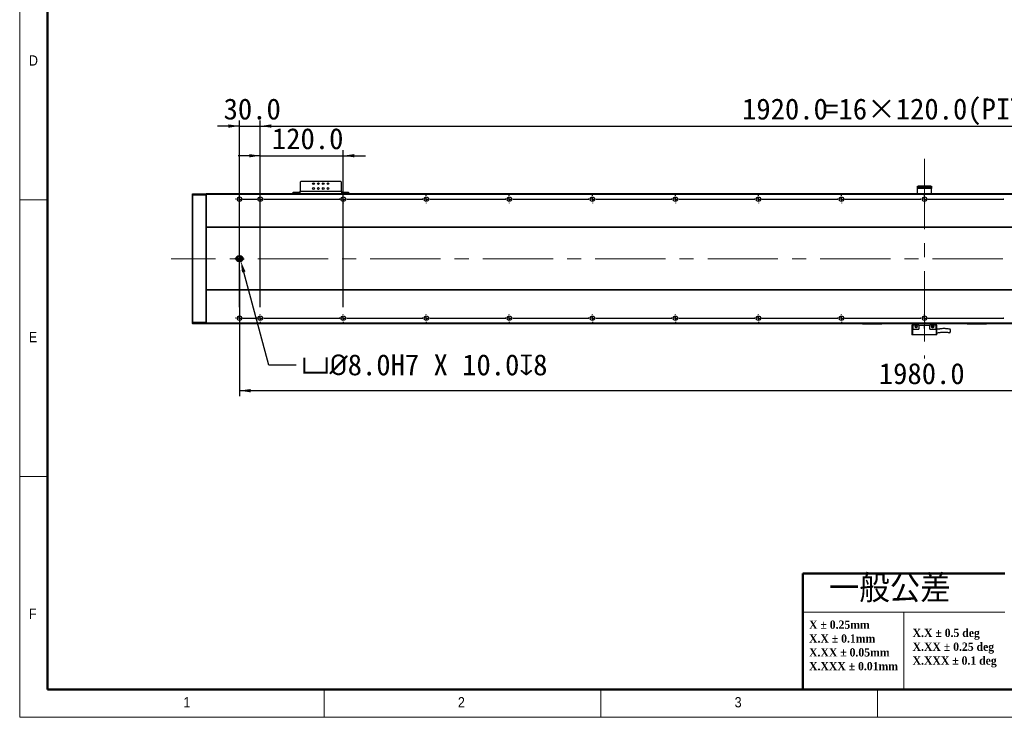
# Model space of a CAD drawing. Header units: millimetres. Extents: x 40 to 3320, y 40 to 2336.
# Tile 1 of 6: x 40 to 1463, y 40 to 1049. Entities that reach past the tile are written whole.
import ezdxf

# ---------------------------------------------------------------- set-up
doc = ezdxf.new("R2010")
doc.units = ezdxf.units.MM
doc.header["$LTSCALE"] = 8
doc.header["$PDSIZE"] = -1
doc.linetypes.add('CENTERX2', pattern=[20.32, 12.7, -2.54, 2.54, -2.54])
doc.layers.add('DIMNS', color=7, linetype='Continuous')
doc.styles.add('SLDTEXTSTYLE0', font='Gothic.ttf', dxfattribs={"width": 0.913})
doc.styles.add('SLDTEXTSTYLE1', font='timesbd.ttf', dxfattribs={"width": 0.933})
doc.styles.add('SLDTEXTSTYLE3', font='txt', dxfattribs={"bigfont": 'bigfont'})
doc.styles.add('SLDTEXTSTYLE7', font='txt')
doc.dimstyles.new('SLDDIMSTYLE0', dxfattribs={"dimtxt": 30.4, "dimasz": 16, "dimexe": 0, "dimexo": 0.0625, "dimgap": 7.6, "dimtad": 2, "dimdec": 1, "dimrnd": 1e-09, "dimzin": 4, "dimdsep": 46, "dimtxsty": 'SLDTEXTSTYLE7', "dimsah": 1, "dimcen": 0.09, "dimadec": 0, "dimazin": 1, "dimtfac": 1, "dimtdec": 1, "dimtmove": 0, "dimatfit": 0, "dimfxl": 0, "dimfrac": 2, "dimtolj": 1, "dimtzin": 12, "dimarcsym": 0})
doc.dimstyles.new('SLDDIMSTYLE1', dxfattribs={"dimtxt": 30.4, "dimasz": 16, "dimexe": 0, "dimexo": 0.0625, "dimgap": 7.6, "dimtad": 2, "dimdec": 1, "dimrnd": 1e-09, "dimzin": 4, "dimdsep": 46, "dimtxsty": 'SLDTEXTSTYLE7', "dimsah": 1, "dimcen": 0.09, "dimadec": 0, "dimazin": 1, "dimtfac": 1, "dimtdec": 1, "dimtofl": 0, "dimtmove": 0, "dimatfit": 3, "dimfxl": 0, "dimfrac": 2, "dimtolj": 1, "dimtzin": 12, "dimarcsym": 0})
doc.dimstyles.new('SLDDIMSTYLE6', dxfattribs={"dimtxt": 30.4, "dimasz": 16, "dimexe": 0, "dimexo": 0.0625, "dimgap": 7.6, "dimtad": 0, "dimtih": 1, "dimtoh": 1, "dimdec": 1, "dimrnd": 1e-09, "dimzin": 4, "dimdsep": 46, "dimtxsty": 'SLDTEXTSTYLE7', "dimsah": 1, "dimcen": 0, "dimadec": 0, "dimazin": 1, "dimtfac": 1, "dimtdec": 1, "dimtofl": 0, "dimtmove": 0, "dimatfit": 3, "dimfxl": 0, "dimfrac": 2, "dimtolj": 1, "dimtzin": 12, "dimarcsym": 0})

# ---------------------------------------------------------------- blocks, each defined once
blk = doc.blocks.new('SW_NOTE_0')
at = {"color": 0, "linetype": 'Continuous', "lineweight": 0, "char_height": 12, "attachment_point": 1, "style": 'SLDTEXTSTYLE1'}
for s, insert in [('X.X ± 0.5 deg', (0, 15.8)), ('X.XX ± 0.25 deg', (0, -4.2)), ('X.XXX ± 0.1 deg', (0, -24.2))]:
    blk.add_mtext(s, dxfattribs=dict(at, insert=insert))
blk = doc.blocks.new('SW_NOTE_1')
at = {"color": 0, "linetype": 'Continuous', "lineweight": 0, "char_height": 12, "attachment_point": 1, "style": 'SLDTEXTSTYLE1'}
for s, insert in [('X ± 0.25mm ', (0, 15.8)), ('X.X ± 0.1mm', (0, -4.2))]:
    blk.add_mtext(s, dxfattribs=dict(at, insert=insert))
blk = doc.blocks.new('SW_NOTE_2')
at = {"color": 0, "linetype": 'Continuous', "lineweight": 0, "char_height": 12, "attachment_point": 1, "style": 'SLDTEXTSTYLE1'}
for s, insert in [('X.XX ± 0.05mm', (0, 15.8)), ('X.XXX ± 0.01mm', (0, -4.2))]:
    blk.add_mtext(s, dxfattribs=dict(at, insert=insert))
blk = doc.blocks.new('_D_18')
at = {"layer": 'DIMNS'}
for p, q in [((387.7, 805.1), (387.7, 902.9)), ((2307.7, 805.1), (2307.7, 902.9)), ((387.7, 894.9), (2307.7, 894.9))]:
    blk.add_line(p, q, dxfattribs=at)
for points in [[(387.7, 894.9), (403.7, 892.5), (403.7, 897.3)], [(2307.7, 894.9), (2291.7, 897.3), (2291.7, 892.5)]]:
    blk.add_solid(points, dxfattribs=at)
at = {"layer": 'DIMNS', "char_height": 30.4, "attachment_point": 1, "style": 'SLDTEXTSTYLE7'}
for s, insert in [('1920.0', (1084, 934.8)), ('=16×120.0(PITCH)', (1202.8, 934.8))]:
    blk.add_mtext(s, dxfattribs=dict(at, insert=insert))
blk = doc.blocks.new('_D_19')
at = {"layer": 'DIMNS'}
for p, q in [((357.7, 686.4), (357.7, 504.3)), ((2337.7, 693), (2337.7, 504.3)), ((2337.7, 512.3), (357.7, 512.3))]:
    blk.add_line(p, q, dxfattribs=at)
for points in [[(357.7, 512.3), (373.7, 509.9), (373.7, 514.7)], [(2337.7, 512.3), (2321.7, 514.7), (2321.7, 509.9)]]:
    blk.add_solid(points, dxfattribs=at)
at = {"layer": 'DIMNS', "insert": (1281.7, 552.2), "char_height": 30.4, "attachment_point": 1, "style": 'SLDTEXTSTYLE7'}
blk.add_mtext('1980.0', dxfattribs=at)
blk = doc.blocks.new('_D_21')
at = {"layer": 'Defpoints', "color": 0}
for p in [(358.7, 703.1), (359.7, 699.3)]:
    blk.add_point(p, dxfattribs=at)
at = {"layer": 'DIMNS', "color": 0, "lineweight": -2}
for p, q in [((400, 549), (363.8, 683.8)), ((439.6, 549), (400, 549))]:
    blk.add_line(p, q, dxfattribs=at)
at = {"layer": 'DIMNS', "color": 0}
blk.add_solid([(366.4, 684.5), (361.3, 683.1), (359.7, 699.3)], dxfattribs=at)
at = {"layer": 'DIMNS', "color": 0, "insert": (447.2, 564.9), "char_height": 30.4, "attachment_point": 1, "style": 'SLDTEXTSTYLE7'}
blk.add_mtext('\\A1;{\\fGDT|b0|i0|c134|p2;v\\fISOCPEUR|b0|i0|c134|p34;%%C}8.0H7 X 10.0{\\fGDT|b0|i0|c134|p2;x}8', dxfattribs=at)
blk = doc.blocks.new('_D_24')
at = {"layer": 'DIMNS'}
for p, q in [((357.7, 633.1), (357.7, 902.9)), ((387.7, 633.1), (387.7, 902.9)), ((357.7, 894.9), (325.7, 894.9)), ((357.7, 894.9), (387.7, 894.9)), ((387.7, 894.9), (419.7, 894.9))]:
    blk.add_line(p, q, dxfattribs=at)
for points in [[(357.7, 894.9), (341.7, 897.3), (341.7, 892.5)], [(387.7, 894.9), (403.7, 892.5), (403.7, 897.3)]]:
    blk.add_solid(points, dxfattribs=at)
at = {"layer": 'DIMNS', "insert": (334.7, 934.8), "char_height": 30.4, "attachment_point": 1, "style": 'SLDTEXTSTYLE7'}
blk.add_mtext('30.0', dxfattribs=at)
blk = doc.blocks.new('_D_26')
at = {"layer": 'DIMNS'}
for p, q in [((387.7, 633.1), (387.7, 860)), ((507.7, 633.1), (507.7, 860)), ((387.7, 852), (355.7, 852)), ((387.7, 852), (507.7, 852)), ((507.7, 852), (539.7, 852))]:
    blk.add_line(p, q, dxfattribs=at)
for points in [[(387.7, 852), (371.7, 854.4), (371.7, 849.6)], [(507.7, 852), (523.7, 849.6), (523.7, 854.4)]]:
    blk.add_solid(points, dxfattribs=at)
at = {"layer": 'DIMNS', "insert": (404.5, 891.9), "char_height": 30.4, "attachment_point": 1, "style": 'SLDTEXTSTYLE7'}
blk.add_mtext('120.0', dxfattribs=at)
blk = doc.blocks.new('SW_CENTERMARKSYMBOL_0')
at = {"layer": 'DIMNS', "color": 0}
for p, q in [((-35.08, 0), (-35.84, 0)), ((-30, 0), (-32.54, 0)), ((-30, 5.08), (-30, 5.84)), ((-30, 0), (-30, 2.54)), ((-30, 0), (-30, -2.54)), ((-30, 0), (-27.46, 0)), ((-24.92, 0), (-5.08, 0)), ((0, 0), (-2.54, 0)), ((0, 5.08), (0, 5.84)), ((0, 0), (0, 2.54)), ((0, 0), (0, -2.54)), ((0, 0), (2.54, 0)), ((5.08, 0), (114.92, 0)), ((120, 5.08), (120, 5.84)), ((120, 0), (120, 2.54)), ((120, 0), (120, 2.54)), ((240, 5.08), (240, 5.84)), ((240, 0), (240, 2.54)), ((240, 0), (240, 2.54)), ((240, 0), (240, 2.54)), ((360, 5.08), (360, 5.84)), ((360, 0), (360, 2.54)), ((360, 0), (360, 2.54)), ((360, 0), (360, 2.54)), ((360, 0), (360, 2.54)), ((480, 5.08), (480, 5.84)), ((480, 0), (480, 2.54)), ((480, 0), (480, 2.54)), ((480, 0), (480, 2.54)), ((480, 0), (480, 2.54)), ((480, 0), (480, 2.54)), ((600, 5.08), (600, 5.84)), ((600, 0), (600, 2.54)), ((600, 0), (600, 2.54)), ((600, 0), (600, 2.54)), ((600, 0), (600, 2.54)), ((600, 0), (600, 2.54)), ((600, 0), (600, 2.54)), ((720, 5.08), (720, 5.84)), ((720, 0), (720, 2.54)), ((720, 0), (720, 2.54)), ((720, 0), (720, 2.54)), ((720, 0), (720, 2.54)), ((720, 0), (720, 2.54)), ((720, 0), (720, 2.54)), ((720, 0), (720, 2.54)), ((840, 5.08), (840, 5.84)), ((840, 0), (840, 2.54)), ((840, 0), (840, 2.54)), ((840, 0), (840, 2.54)), ((840, 0), (840, 2.54)), ((840, 0), (840, 2.54)), ((840, 0), (840, 2.54)), ((840, 0), (840, 2.54)), ((840, 0), (840, 2.54)), ((960, 5.08), (960, 5.84)), ((960, 0), (960, 2.54)), ((960, 0), (960, 2.54)), ((960, 0), (960, 2.54)), ((960, 0), (960, 2.54)), ((960, 0), (960, 2.54)), ((960, 0), (960, 2.54)), ((960, 0), (960, 2.54)), ((960, 0), (960, 2.54)), ((960, 0), (960, 2.54)), ((114.92, 0), (114.16, 0)), ((120, 0), (117.46, 0)), ((120, 0), (117.46, 0)), ((120, 0), (120, -2.54)), ((120, 0), (122.54, 0)), ((120, 0), (120, -2.54)), ((120, 0), (122.54, 0)), ((120, -5.08), (120, -5.84)), ((125.08, 0), (125.84, 0)), ((125.08, 0), (234.92, 0)), ((234.92, 0), (234.16, 0)), ((240, 0), (237.46, 0)), ((240, 0), (237.46, 0)), ((240, 0), (237.46, 0)), ((240, 0), (240, -2.54)), ((240, 0), (242.54, 0)), ((240, 0), (240, -2.54)), ((240, 0), (242.54, 0)), ((240, 0), (240, -2.54)), ((240, 0), (242.54, 0)), ((240, -5.08), (240, -5.84)), ((245.08, 0), (245.84, 0)), ((245.08, 0), (354.92, 0)), ((354.92, 0), (354.16, 0)), ((360, 0), (357.46, 0)), ((360, 0), (357.46, 0)), ((360, 0), (357.46, 0)), ((360, 0), (357.46, 0)), ((360, 0), (360, -2.54)), ((360, 0), (362.54, 0)), ((360, 0), (360, -2.54)), ((360, 0), (362.54, 0)), ((360, 0), (360, -2.54)), ((360, 0), (362.54, 0)), ((360, 0), (360, -2.54)), ((360, 0), (362.54, 0)), ((360, -5.08), (360, -5.84)), ((365.08, 0), (365.84, 0)), ((365.08, 0), (474.92, 0)), ((474.92, 0), (474.16, 0)), ((480, 0), (477.46, 0)), ((480, 0), (477.46, 0)), ((480, 0), (477.46, 0)), ((480, 0), (477.46, 0)), ((480, 0), (477.46, 0)), ((480, 0), (480, -2.54)), ((480, 0), (482.54, 0)), ((480, 0), (480, -2.54)), ((480, 0), (482.54, 0)), ((480, 0), (480, -2.54)), ((480, 0), (482.54, 0)), ((480, 0), (480, -2.54)), ((480, 0), (482.54, 0)), ((480, 0), (480, -2.54)), ((480, 0), (482.54, 0)), ((480, -5.08), (480, -5.84)), ((485.08, 0), (485.84, 0)), ((485.08, 0), (594.92, 0)), ((594.92, 0), (594.16, 0)), ((600, 0), (597.46, 0)), ((600, 0), (597.46, 0)), ((600, 0), (597.46, 0)), ((600, 0), (597.46, 0)), ((600, 0), (597.46, 0)), ((600, 0), (597.46, 0)), ((600, 0), (600, -2.54)), ((600, 0), (602.54, 0)), ((600, 0), (600, -2.54)), ((600, 0), (602.54, 0)), ((600, 0), (600, -2.54)), ((600, 0), (602.54, 0)), ((600, 0), (600, -2.54)), ((600, 0), (602.54, 0)), ((600, 0), (600, -2.54)), ((600, 0), (602.54, 0)), ((600, 0), (600, -2.54)), ((600, 0), (602.54, 0)), ((600, -5.08), (600, -5.84)), ((605.08, 0), (605.84, 0)), ((605.08, 0), (714.92, 0)), ((714.92, 0), (714.16, 0)), ((720, 0), (717.46, 0)), ((720, 0), (717.46, 0)), ((720, 0), (717.46, 0)), ((720, 0), (717.46, 0)), ((720, 0), (717.46, 0)), ((720, 0), (717.46, 0)), ((720, 0), (717.46, 0)), ((720, 0), (720, -2.54)), ((720, 0), (722.54, 0)), ((720, 0), (720, -2.54)), ((720, 0), (722.54, 0)), ((720, 0), (720, -2.54)), ((720, 0), (722.54, 0)), ((720, 0), (720, -2.54)), ((720, 0), (722.54, 0)), ((720, 0), (720, -2.54)), ((720, 0), (722.54, 0)), ((720, 0), (720, -2.54)), ((720, 0), (722.54, 0)), ((720, 0), (720, -2.54)), ((720, 0), (722.54, 0)), ((720, -5.08), (720, -5.84)), ((725.08, 0), (725.84, 0)), ((725.08, 0), (834.92, 0)), ((834.92, 0), (834.16, 0)), ((840, 0), (837.46, 0)), ((840, 0), (837.46, 0)), ((840, 0), (837.46, 0)), ((840, 0), (837.46, 0)), ((840, 0), (837.46, 0)), ((840, 0), (837.46, 0)), ((840, 0), (837.46, 0)), ((840, 0), (837.46, 0)), ((840, 0), (840, -2.54)), ((840, 0), (842.54, 0)), ((840, 0), (840, -2.54)), ((840, 0), (842.54, 0)), ((840, 0), (840, -2.54)), ((840, 0), (842.54, 0)), ((840, 0), (840, -2.54)), ((840, 0), (842.54, 0)), ((840, 0), (840, -2.54)), ((840, 0), (842.54, 0)), ((840, 0), (840, -2.54)), ((840, 0), (842.54, 0)), ((840, 0), (840, -2.54)), ((840, 0), (842.54, 0)), ((840, 0), (840, -2.54)), ((840, 0), (842.54, 0)), ((840, -5.08), (840, -5.84)), ((845.08, 0), (845.84, 0)), ((845.08, 0), (954.92, 0)), ((954.92, 0), (954.16, 0)), ((960, 0), (957.46, 0)), ((960, 0), (957.46, 0)), ((960, 0), (957.46, 0)), ((960, 0), (957.46, 0)), ((960, 0), (957.46, 0)), ((960, 0), (957.46, 0)), ((960, 0), (957.46, 0)), ((960, 0), (957.46, 0)), ((960, 0), (957.46, 0)), ((960, 0), (960, -2.54)), ((960, 0), (962.54, 0)), ((960, 0), (960, -2.54)), ((960, 0), (962.54, 0)), ((960, 0), (960, -2.54)), ((960, 0), (962.54, 0)), ((960, 0), (960, -2.54)), ((960, 0), (962.54, 0)), ((960, 0), (960, -2.54)), ((960, 0), (962.54, 0)), ((960, 0), (960, -2.54)), ((960, 0), (962.54, 0)), ((960, 0), (960, -2.54)), ((960, 0), (962.54, 0)), ((960, 0), (960, -2.54)), ((960, 0), (962.54, 0)), ((960, 0), (960, -2.54)), ((960, 0), (962.54, 0)), ((960, -5.08), (960, -5.84)), ((965.08, 0), (965.84, 0)), ((965.08, 0), (1074.92, 0)), ((1074.92, 0), (1074.16, 0)), ((-30, -172), (-30, -169.46)), ((0, -172), (0, -169.46)), ((-35.08, -172), (-35.84, -172)), ((-30, -172), (-32.54, -172)), ((-30, -172), (-30, -174.54)), ((-30, -172), (-27.46, -172)), ((-30, -177.08), (-30, -177.84)), ((-24.92, -172), (-5.08, -172)), ((0, -172), (-2.54, -172)), ((0, -172), (0, -174.54)), ((0, -172), (2.54, -172)), ((0, -177.08), (0, -177.84)), ((5.08, -172), (5.84, -172))]:
    blk.add_line(p, q, dxfattribs=at)
blk = doc.blocks.new('SW_CENTERMARKSYMBOL_1')
at = {"layer": 'DIMNS', "color": 0}
for p, q in [((-125.08, 0), (-125.84, 0)), ((-120, 0), (-122.54, 0)), ((-120, 5.08), (-120, 5.84)), ((-120, 0), (-120, 2.54)), ((-120, 0), (-120, -2.54)), ((-120, 0), (-117.46, 0)), ((-114.92, 0), (-5.08, 0)), ((-5.08, 0), (-5.84, 0)), ((0, 0), (-2.54, 0)), ((0, 0), (-2.54, 0)), ((0, 5.08), (0, 5.84)), ((0, 0), (0, 2.54)), ((0, 0), (0, 2.54)), ((0, 0), (0, -2.54)), ((0, 0), (2.54, 0)), ((0, 0), (0, -2.54)), ((0, 0), (2.54, 0)), ((5.08, 0), (5.84, 0)), ((5.08, 0), (114.92, 0)), ((120, 5.08), (120, 5.84)), ((120, 0), (120, 2.54)), ((120, 0), (120, 2.54)), ((120, 0), (120, 2.54)), ((240, 5.08), (240, 5.84)), ((240, 0), (240, 2.54)), ((240, 0), (240, 2.54)), ((240, 0), (240, 2.54)), ((240, 0), (240, 2.54)), ((360, 5.08), (360, 5.84)), ((360, 0), (360, 2.54)), ((360, 0), (360, 2.54)), ((360, 0), (360, 2.54)), ((360, 0), (360, 2.54)), ((360, 0), (360, 2.54)), ((480, 5.08), (480, 5.84)), ((480, 0), (480, 2.54)), ((480, 0), (480, 2.54)), ((480, 0), (480, 2.54)), ((480, 0), (480, 2.54)), ((480, 0), (480, 2.54)), ((480, 0), (480, 2.54)), ((600, 5.08), (600, 5.84)), ((600, 0), (600, 2.54)), ((600, 0), (600, 2.54)), ((600, 0), (600, 2.54)), ((600, 0), (600, 2.54)), ((600, 0), (600, 2.54)), ((600, 0), (600, 2.54)), ((600, 0), (600, 2.54)), ((720, 5.08), (720, 5.84)), ((720, 0), (720, 2.54)), ((720, 0), (720, 2.54)), ((720, 0), (720, 2.54)), ((720, 0), (720, 2.54)), ((720, 0), (720, 2.54)), ((720, 0), (720, 2.54)), ((720, 0), (720, 2.54)), ((720, 0), (720, 2.54)), ((840, 5.08), (840, 5.84)), ((840, 0), (840, 2.54)), ((840, 0), (840, 2.54)), ((840, 0), (840, 2.54)), ((840, 0), (840, 2.54)), ((840, 0), (840, 2.54)), ((840, 0), (840, 2.54)), ((840, 0), (840, 2.54)), ((840, 0), (840, 2.54)), ((840, 0), (840, 2.54)), ((-120, -5.08), (-120, -5.84)), ((0, -5.08), (0, -5.84)), ((114.92, 0), (114.16, 0)), ((120, 0), (117.46, 0)), ((120, 0), (117.46, 0)), ((120, 0), (117.46, 0)), ((120, 0), (120, -2.54)), ((120, 0), (122.54, 0)), ((120, 0), (120, -2.54)), ((120, 0), (122.54, 0)), ((120, 0), (120, -2.54)), ((120, 0), (122.54, 0)), ((120, -5.08), (120, -5.84)), ((125.08, 0), (125.84, 0)), ((125.08, 0), (234.92, 0)), ((234.92, 0), (234.16, 0)), ((240, 0), (237.46, 0)), ((240, 0), (237.46, 0)), ((240, 0), (237.46, 0)), ((240, 0), (237.46, 0)), ((240, 0), (240, -2.54)), ((240, 0), (242.54, 0)), ((240, 0), (240, -2.54)), ((240, 0), (242.54, 0)), ((240, 0), (240, -2.54)), ((240, 0), (242.54, 0)), ((240, 0), (240, -2.54)), ((240, 0), (242.54, 0)), ((240, -5.08), (240, -5.84)), ((245.08, 0), (245.84, 0)), ((245.08, 0), (354.92, 0)), ((354.92, 0), (354.16, 0)), ((360, 0), (357.46, 0)), ((360, 0), (357.46, 0)), ((360, 0), (357.46, 0)), ((360, 0), (357.46, 0)), ((360, 0), (357.46, 0)), ((360, 0), (360, -2.54)), ((360, 0), (362.54, 0)), ((360, 0), (360, -2.54)), ((360, 0), (362.54, 0)), ((360, 0), (360, -2.54)), ((360, 0), (362.54, 0)), ((360, 0), (360, -2.54)), ((360, 0), (362.54, 0)), ((360, 0), (360, -2.54)), ((360, 0), (362.54, 0)), ((360, -5.08), (360, -5.84)), ((365.08, 0), (365.84, 0)), ((365.08, 0), (474.92, 0)), ((474.92, 0), (474.16, 0)), ((480, 0), (477.46, 0)), ((480, 0), (477.46, 0)), ((480, 0), (477.46, 0)), ((480, 0), (477.46, 0)), ((480, 0), (477.46, 0)), ((480, 0), (477.46, 0)), ((480, 0), (480, -2.54)), ((480, 0), (482.54, 0)), ((480, 0), (480, -2.54)), ((480, 0), (482.54, 0)), ((480, 0), (480, -2.54)), ((480, 0), (482.54, 0)), ((480, 0), (480, -2.54)), ((480, 0), (482.54, 0)), ((480, 0), (480, -2.54)), ((480, 0), (482.54, 0)), ((480, 0), (480, -2.54)), ((480, 0), (482.54, 0)), ((480, -5.08), (480, -5.84)), ((485.08, 0), (485.84, 0)), ((485.08, 0), (594.92, 0)), ((594.92, 0), (594.16, 0)), ((600, 0), (597.46, 0)), ((600, 0), (597.46, 0)), ((600, 0), (597.46, 0)), ((600, 0), (597.46, 0)), ((600, 0), (597.46, 0)), ((600, 0), (597.46, 0)), ((600, 0), (597.46, 0)), ((600, 0), (600, -2.54)), ((600, 0), (602.54, 0)), ((600, 0), (600, -2.54)), ((600, 0), (602.54, 0)), ((600, 0), (600, -2.54)), ((600, 0), (602.54, 0)), ((600, 0), (600, -2.54)), ((600, 0), (602.54, 0)), ((600, 0), (600, -2.54)), ((600, 0), (602.54, 0)), ((600, 0), (600, -2.54)), ((600, 0), (602.54, 0)), ((600, 0), (600, -2.54)), ((600, 0), (602.54, 0)), ((600, -5.08), (600, -5.84)), ((605.08, 0), (605.84, 0)), ((605.08, 0), (714.92, 0)), ((714.92, 0), (714.16, 0)), ((720, 0), (717.46, 0)), ((720, 0), (717.46, 0)), ((720, 0), (717.46, 0)), ((720, 0), (717.46, 0)), ((720, 0), (717.46, 0)), ((720, 0), (717.46, 0)), ((720, 0), (717.46, 0)), ((720, 0), (717.46, 0)), ((720, 0), (720, -2.54)), ((720, 0), (722.54, 0)), ((720, 0), (720, -2.54)), ((720, 0), (722.54, 0)), ((720, 0), (720, -2.54)), ((720, 0), (722.54, 0)), ((720, 0), (720, -2.54)), ((720, 0), (722.54, 0)), ((720, 0), (720, -2.54)), ((720, 0), (722.54, 0)), ((720, 0), (720, -2.54)), ((720, 0), (722.54, 0)), ((720, 0), (720, -2.54)), ((720, 0), (722.54, 0)), ((720, 0), (720, -2.54)), ((720, 0), (722.54, 0)), ((720, -5.08), (720, -5.84)), ((725.08, 0), (725.84, 0)), ((725.08, 0), (834.92, 0)), ((834.92, 0), (834.16, 0)), ((840, 0), (837.46, 0)), ((840, 0), (837.46, 0)), ((840, 0), (837.46, 0)), ((840, 0), (837.46, 0)), ((840, 0), (837.46, 0)), ((840, 0), (837.46, 0)), ((840, 0), (837.46, 0)), ((840, 0), (837.46, 0)), ((840, 0), (837.46, 0)), ((840, 0), (840, -2.54)), ((840, 0), (842.54, 0)), ((840, 0), (840, -2.54)), ((840, 0), (842.54, 0)), ((840, 0), (840, -2.54)), ((840, 0), (842.54, 0)), ((840, 0), (840, -2.54)), ((840, 0), (842.54, 0)), ((840, 0), (840, -2.54)), ((840, 0), (842.54, 0)), ((840, 0), (840, -2.54)), ((840, 0), (842.54, 0)), ((840, 0), (840, -2.54)), ((840, 0), (842.54, 0)), ((840, 0), (840, -2.54)), ((840, 0), (842.54, 0)), ((840, 0), (840, -2.54)), ((840, 0), (842.54, 0)), ((840, -5.08), (840, -5.84)), ((845.08, 0), (845.84, 0)), ((845.08, 0), (954.92, 0)), ((954.92, 0), (954.16, 0))]:
    blk.add_line(p, q, dxfattribs=at)
blk = doc.blocks.new('SW_CENTERMARKSYMBOL_4')
at = {"layer": 'DIMNS', "color": 0}
for p, q in [((-5.08, 0), (-6.54, 0)), ((0, 0), (-2.54, 0)), ((0, 5.08), (0, 6.54)), ((0, 0), (0, 2.54)), ((0, 0), (0, -2.54)), ((0, 0), (2.54, 0)), ((0, -5.08), (0, -6.54)), ((5.08, 0), (6.54, 0))]:
    blk.add_line(p, q, dxfattribs=at)
blk = doc.blocks.new('SW_DOWELSYMBOL_2')
at = {"linetype": 'Continuous', "lineweight": 18}
h = blk.add_hatch(color=0, dxfattribs=at)
edge = h.paths.add_edge_path(flags=0)
edge.add_arc((0, 0), 4, 180, 270)
edge.add_line((0, -4), (0, 0))
edge.add_line((0, 0), (-4, 0))
h = blk.add_hatch(color=0, dxfattribs=at)
edge = h.paths.add_edge_path(flags=0)
edge.add_arc((0, 0), 4, 0, 90)
edge.add_line((0, 4), (0, 0))
edge.add_line((0, 0), (4, 0))
at = {"layer": 'DIMNS', "color": 0}
blk.add_circle((0, 0), 4, dxfattribs=at)
blk = doc.blocks.new('SW_DOWELSYMBOL_3')
at = {"linetype": 'Continuous', "lineweight": 18}
h = blk.add_hatch(color=0, dxfattribs=at)
edge = h.paths.add_edge_path(flags=0)
edge.add_arc((0, 0), 4, 180, 270)
edge.add_line((0, -4), (0, 0))
edge.add_line((0, 0), (-4, 0))
h = blk.add_hatch(color=0, dxfattribs=at)
edge = h.paths.add_edge_path(flags=0)
edge.add_arc((0, 0), 4, 0, 90)
edge.add_line((0, 4), (0, 0))
edge.add_line((0, 0), (4, 0))
at = {"layer": 'DIMNS', "color": 0}
blk.add_circle((0, 0), 4, dxfattribs=at)

msp = doc.modelspace()

# ---------------------------------------------------------------- linework, layer by layer
at = {"color": 7, "linetype": 'Continuous', "lineweight": 18}
for p, q in [((40, 2336), (40, 40)), ((80, 2296), (80, 80)), ((40, 788), (80, 788)), ((80, 388), (40, 388)), ((1464, 192), (1171.7559834, 192)), ((1317.8779917, 192), (1317.8779917, 80)), ((80, 80), (3280, 80)), ((480, 40), (480, 80)), ((880, 80), (880, 40)), ((984, 80), (3280, 80)), ((1280, 40), (1280, 80)), ((40, 40), (3320, 40))]:
    msp.add_line(p, q, dxfattribs=at)
at = {"color": 7, "linetype": 'Continuous', "lineweight": 50}
for p, q in [((80, 2296), (80, 80)), ((1171.7559834, 248), (1171.7559834, 80)), ((1171.7559834, 248), (1464, 248)), ((80, 80), (3280, 80))]:
    msp.add_line(p, q, dxfattribs=at)
at = {"color": 7, "linetype": 'Continuous', "lineweight": 25}
for p, q in [((446.1647783, 814.939026), (445.1647614, 813.9390239)), ((445.1647614, 813.9390239), (445.1647614, 800.1390287)), ((504.1647766, 814.939026), (446.1647783, 814.939026)), ((505.1647638, 813.9390239), (504.1647766, 814.939026)), ((505.1647638, 800.1390287), (505.1647638, 813.9390239)), ((289.6647368, 796.839025), (289.9647866, 797.1390227)), ((289.9647866, 797.1390227), (289.9647866, 795.1390261)), ((289.9647866, 797.1390227), (309.3647872, 797.1390227)), ((309.3647872, 795.1390261), (309.3647872, 797.1390227)), ((309.6647773, 796.839025), (309.3647872, 797.1390227)), ((2385.6647525, 797.1390227), (309.6647773, 797.1390227)), ((309.6647773, 797.1390227), (309.6647773, 796.1390281)), ((435.1647709, 797.1390227), (435.1647709, 799.1390267)), ((435.1647709, 799.1390267), (436.164758, 799.1390267)), ((436.164758, 799.1390267), (436.164758, 797.1390227)), ((436.164758, 799.1390267), (444.1647742, 799.1390267)), ((444.1647742, 799.1390267), (444.1647742, 797.1390227)), ((445.1647614, 799.1390267), (444.1647742, 799.1390267)), ((505.1647638, 800.1390287), (445.1647614, 800.1390287)), ((445.1647614, 797.1390227), (445.1647614, 800.1390287)), ((505.1647638, 800.1390287), (505.1647638, 797.1390227)), ((506.1647509, 799.1390267), (505.1647638, 799.1390267)), ((506.1647509, 799.1390267), (506.1647509, 797.1390227)), ((506.1647509, 799.1390267), (514.1647671, 799.1390267)), ((514.1647671, 797.1390227), (514.1647671, 799.1390267)), ((514.1647671, 799.1390267), (515.1647542, 799.1390267)), ((515.1647542, 799.1390267), (515.1647542, 797.1390227)), ((1337.6647745, 806.139026), (1337.6647745, 808.1390226)), ((1337.6647745, 808.1390226), (1338.6647616, 808.1390226)), ((1338.6647616, 806.139026), (1337.6647745, 806.139026)), ((1337.6647745, 804.639023), (1337.6647745, 806.139026)), ((1357.6647554, 804.639023), (1337.6647745, 804.639023)), ((1337.6647745, 797.1390227), (1337.6647745, 804.639023)), ((1338.6647616, 808.1390226), (1338.6647616, 806.139026)), ((1356.6647683, 808.1390226), (1338.6647616, 808.1390226)), ((1356.6647683, 806.139026), (1338.6647616, 806.139026)), ((1356.6647683, 806.139026), (1356.6647683, 808.1390226)), ((1356.6647683, 808.1390226), (1357.6647554, 808.1390226)), ((1357.6647554, 806.139026), (1356.6647683, 806.139026)), ((1357.6647554, 808.1390226), (1357.6647554, 806.139026)), ((1357.6647554, 806.139026), (1357.6647554, 804.639023)), ((1357.6647554, 797.1390227), (1357.6647554, 804.639023)), ((289.6647368, 795.0147653), (289.6647368, 796.839025)), ((289.6647368, 795.0147653), (289.9647866, 795.1390261)), ((289.6647368, 611.2632865), (289.6647368, 795.0147653)), ((289.9647866, 795.1390261), (289.9647866, 611.1390257)), ((309.3647872, 795.1390261), (289.9647866, 795.1390261)), ((309.3647872, 611.1390257), (309.3647872, 795.1390261)), ((309.6647773, 795.0147653), (309.3647872, 795.1390261)), ((2385.6647525, 796.1390281), (309.6647773, 796.1390281)), ((309.6647773, 796.1390281), (309.6647773, 748.639025)), ((2385.6647525, 748.639025), (309.6647773, 748.639025)), ((309.6647773, 748.639025), (309.6647773, 748.139024)), ((2385.6647525, 748.139024), (309.6647773, 748.139024)), ((309.6647773, 748.139024), (309.6647773, 658.1390241)), ((358.6647723, 707.1390256), (356.6647683, 707.1390256)), ((356.6647683, 699.1390257), (358.6647723, 699.1390257)), ((2385.6647525, 658.1390241), (309.6647773, 658.1390241)), ((309.6647773, 658.1390241), (309.6647773, 657.6390268)), ((2385.6647525, 657.6390268), (309.6647773, 657.6390268)), ((309.6647773, 657.6390268), (309.6647773, 610.1390237)), ((289.6647368, 609.4390267), (289.6647368, 611.2632865)), ((289.6647368, 611.2632865), (289.9647866, 611.1390257)), ((289.6647368, 609.4390267), (289.9647866, 609.1390291)), ((289.9647866, 611.1390257), (289.9647866, 609.1390291)), ((289.9647866, 611.1390257), (309.3647872, 611.1390257)), ((309.3647872, 609.1390291), (289.9647866, 609.1390291)), ((309.6647773, 611.2632865), (309.3647872, 611.1390257)), ((309.3647872, 609.1390291), (309.3647872, 611.1390257)), ((309.6647773, 609.4390267), (309.3647872, 609.1390291)), ((2385.6647525, 610.1390237), (309.6647773, 610.1390237)), ((309.6647773, 610.1390237), (309.6647773, 609.1390291)), ((2385.6647525, 609.1390291), (309.6647773, 609.1390291)), ((1258.1647549, 608.9390257), (1258.1647549, 609.1390291)), ((1258.1647549, 608.9390257), (1258.4647749, 608.6390281)), ((1258.1647549, 608.9390257), (1259.1647719, 608.9390257)), ((1259.2890177, 608.6390281), (1258.4647749, 608.6390281)), ((1259.1647719, 609.1390291), (1259.1647719, 608.9390257)), ((1259.2890177, 608.6390281), (1259.1647719, 608.9390257)), ((1259.1647719, 608.9390257), (1285.1647649, 608.9390257)), ((1285.0404893, 608.6390281), (1259.2890177, 608.6390281)), ((1285.0404893, 608.6390281), (1285.1647649, 608.9390257)), ((1285.8647619, 608.6390281), (1285.0404893, 608.6390281)), ((1285.1647649, 608.9390257), (1285.1647649, 609.1390291)), ((1285.1647649, 608.9390257), (1286.1647521, 608.9390257)), ((1285.8647619, 608.6390281), (1286.1647521, 608.9390257)), ((1286.1647521, 609.1390291), (1286.1647521, 608.9390257)), ((1330.8647786, 607.2390267), (1329.6647583, 607.2390267)), ((1329.6647583, 607.2390267), (1329.6647583, 592.8390289)), ((1330.6647752, 607.2390267), (1330.6647752, 609.1390291)), ((1330.8647786, 601.239022), (1330.6647752, 601.239022)), ((1330.6647752, 592.8390289), (1330.6647752, 601.239022)), ((1339.6647785, 607.2390267), (1330.8647786, 607.2390267)), ((1330.8647786, 607.2390267), (1330.8647786, 601.239022)), ((1330.8647786, 601.239022), (1339.6647785, 601.239022)), ((1339.6647785, 607.2390267), (1347.4147533, 607.2390267)), ((1339.6647785, 607.2390267), (1339.6647785, 601.239022)), ((1347.9147468, 607.2390267), (1347.4147533, 607.2390267)), ((1347.4147533, 607.2390267), (1347.4147533, 602.4890283)), ((1347.9147468, 607.2390267), (1355.6647812, 607.2390267)), ((1347.9147468, 602.4890283), (1347.9147468, 607.2390267)), ((1355.6647812, 601.239022), (1355.6647812, 607.2390267)), ((1364.4647513, 607.2390267), (1355.6647812, 607.2390267)), ((1355.6647812, 601.239022), (1364.4647513, 601.239022)), ((1359.0428744, 605.6907439), (1359.2103039, 605.7883093)), ((1359.0428744, 605.6907439), (1359.2103039, 605.7883093)), ((1360.6740747, 605.2902454), (1360.8053241, 604.8862377)), ((1364.4647513, 601.239022), (1364.4647513, 607.2390267)), ((1365.6647716, 607.2390267), (1364.4647513, 607.2390267)), ((1364.6647845, 601.239022), (1364.4647513, 601.239022)), ((1364.6647845, 607.2390267), (1364.6647845, 609.1390291)), ((1364.6647845, 601.239022), (1364.6647845, 592.8390289)), ((1365.6647716, 592.8390289), (1365.6647716, 607.2390267)), ((1409.1647778, 608.9390257), (1409.1647778, 609.1390291)), ((1409.1647778, 608.9390257), (1409.464768, 608.6390281)), ((1409.1647778, 608.9390257), (1410.1647649, 608.9390257)), ((1410.2890406, 608.6390281), (1409.464768, 608.6390281)), ((1410.1647649, 609.1390291), (1410.1647649, 608.9390257)), ((1410.2890406, 608.6390281), (1410.1647649, 608.9390257)), ((1410.1647649, 608.9390257), (1436.1647878, 608.9390257)), ((1436.0405122, 608.6390281), (1410.2890406, 608.6390281)), ((1436.0405122, 608.6390281), (1436.1647878, 608.9390257)), ((1436.8647848, 608.6390281), (1436.0405122, 608.6390281)), ((1436.1647878, 608.9390257), (1436.1647878, 609.1390291)), ((1436.1647878, 608.9390257), (1437.164775, 608.9390257)), ((1436.8647848, 608.6390281), (1437.164775, 608.9390257)), ((1437.164775, 609.1390291), (1437.164775, 608.9390257)), ((1330.6647752, 592.8390289), (1329.6647583, 592.8390289)), ((1364.6647845, 592.8390289), (1330.6647752, 592.8390289)), ((1365.6647716, 592.8390289), (1364.6647845, 592.8390289))]:
    msp.add_line(p, q, dxfattribs=at)
for centre, radius in [((464.6647649, 811.6390258), 1.25), ((471.6647649, 811.6390258), 1.25), ((478.6647649, 811.6390258), 1.25), ((485.6647649, 811.6390258), 1.25), ((464.6647649, 804.6390258), 1.25), ((471.6647649, 804.6390258), 1.25), ((478.6647649, 804.6390258), 1.25), ((485.6647649, 804.6390258), 1.25), ((357.6647649, 789.1390258), 3.3), ((387.6647649, 789.1390258), 3.3), ((507.6647649, 789.1390258), 3.3), ((627.6647649, 789.1390258), 3.3), ((747.6647649, 789.1390258), 3.3), ((867.6647649, 789.1390258), 3.3), ((987.6647649, 789.1390258), 3.3), ((1107.6647649, 789.1390258), 3.3), ((1227.6647649, 789.1390258), 3.3), ((1347.6647649, 789.1390258), 3.3), ((357.6647649, 617.1390258), 3.3), ((387.6647649, 617.1390258), 3.3), ((507.6647649, 617.1390258), 3.3), ((627.6647649, 617.1390258), 3.3), ((747.6647649, 617.1390258), 3.3), ((867.6647649, 617.1390258), 3.3), ((987.6647649, 617.1390258), 3.3), ((1107.6647649, 617.1390258), 3.3), ((1227.6647649, 617.1390258), 3.3), ((1347.6647649, 617.1390258), 3.3), ((1335.6647649, 604.7390258), 1.6), ((1359.6647649, 604.7390258), 1.6)]:
    msp.add_circle(centre, radius, dxfattribs=at)
for centre, radius, start, end in [((356.6647649, 703.1390258), 4, 90, 270), ((358.6647649, 703.1390258), 4, 270, 90), ((1347.6647649, 602.4890258), 0.25, 180, 0)]:
    msp.add_arc(centre, radius, start, end, dxfattribs=at)
for points, knots in [([(1336.8053053, 604.8862377), (1336.8245631, 604.7576773), (1336.863266, 604.4993061), (1336.7564612, 604.109086), (1336.534287, 603.7632853), (1336.1983984, 603.4968115), (1335.7804791, 603.3462143), (1335.3228587, 603.3389168), (1334.8878967, 603.4698851), (1334.6566084, 603.6520864), (1334.5479284, 603.7377009)], [0, 0, 0, 0, 0.11473720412, 0.2305902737, 0.35093007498, 0.47582930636, 0.60545587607, 0.73940372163, 0.87754852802, 1, 1, 1, 1]), ([(1335.6464122, 606.0384998), (1335.7882881, 606.011464), (1336.0714143, 605.9575115), (1336.4249374, 605.7048061), (1336.6043146, 605.4558461), (1336.6657625, 605.309938), (1336.6740559, 605.2902454)], [0, 0, 0, 0, 0.3223150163, 0.6432085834, 0.9518455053, 1, 1, 1, 1]), ([(1359.6647893, 605.8890262), (1359.5488097, 605.8788206), (1359.3168662, 605.8584106), (1359.0005687, 605.6980953), (1358.744558, 605.458216), (1358.572228, 605.1509305), (1358.4990016, 604.8068092), (1358.5318725, 604.4563872), (1358.6674454, 604.1316322), (1358.8937621, 603.8621021), (1359.1900538, 603.6722), (1359.5294768, 603.5792125), (1359.8812183, 603.5915755), (1360.2131516, 603.7081941), (1360.4958348, 603.9184461), (1360.7009833, 604.2030537), (1360.8194299, 604.5372721), (1360.8100261, 604.7699149), (1360.8053241, 604.8862377)], [0, 0, 0, 0, 0.0625029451, 0.1249974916, 0.1875006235, 0.2499988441, 0.3124998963, 0.3749997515, 0.4374969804, 0.4999990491, 0.5625004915, 0.6249963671, 0.6875024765, 0.7499967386, 0.812502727, 0.8749997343, 0.9374991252, 1, 1, 1, 1]), ([(1360.8053241, 604.8862377), (1360.8245891, 604.757675), (1360.8633071, 604.4992944), (1360.7563909, 604.1091151), (1360.5343202, 603.7632666), (1360.1984039, 603.4968063), (1359.7804784, 603.3462194), (1359.3228551, 603.3389106), (1358.8879039, 603.4699004), (1358.6566079, 603.6520876), (1358.5479174, 603.7377009)], [0, 0, 0, 0, 0.1147369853, 0.230594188, 0.3509241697, 0.4758231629, 0.6054578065, 0.7394053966, 0.8775415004, 1, 1, 1, 1]), ([(1359.0428744, 605.6907439), (1359.1075791, 605.7435233), (1359.1747747, 605.7983344), (1359.2569674, 605.8131157), (1359.2600141, 605.8136636)], [0, 0, 0, 0, 0.962932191, 1, 1, 1, 1]), ([(1359.6463714, 606.0384998), (1359.7882539, 606.0114623), (1360.0713917, 605.9575068), (1360.4249808, 605.7048366), (1360.6042564, 605.4558148), (1360.6657708, 605.3099377), (1360.6740747, 605.2902454)], [0, 0, 0, 0, 0.3223250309, 0.643225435, 0.951838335, 1, 1, 1, 1]), ([(1384.9773322, 601.0312626), (1384.0072613, 601.1861433), (1382.1964302, 601.4752591), (1379.7276588, 601.858938), (1377.6689877, 602.027692), (1375.8150916, 602.0665806), (1373.7824094, 601.9858616), (1371.9510702, 601.7790628), (1370.4404016, 601.5616166), (1369.4306797, 601.4105594), (1368.3881146, 601.2590343), (1367.3252983, 601.1402134), (1366.4074491, 601.0627401), (1365.8581774, 601.0961005), (1365.6647716, 601.1078471)], [0, 0, 0, 0, 0.1557751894, 0.2907854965, 0.3967691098, 0.4749924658, 0.5735904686, 0.7047483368, 0.7546899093, 0.8070877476, 0.8612074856, 0.9159557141, 0.9704068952, 1, 1, 1, 1]), ([(1384.4121609, 596.13226), (1384.4466882, 596.1182961), (1384.5447414, 596.0786402), (1384.737373, 596.3454571), (1384.9519622, 596.8439881), (1385.1395486, 597.5406448), (1385.2797059, 598.3471065), (1385.3573722, 599.186284), (1385.3613634, 599.9662852), (1385.2879438, 600.5823688), (1385.1561217, 600.9706381), (1385.033113, 601.0010304), (1384.9770938, 601.0148713)], [0, 0, 0, 0, 0.05740582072, 0.16302570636, 0.26646770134, 0.36997698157, 0.47478776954, 0.58158530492, 0.69023135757, 0.79977598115, 0.90881631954, 1, 1, 1, 1]), ([(1365.6647716, 596.1226413), (1365.8999203, 596.1142256), (1366.6177386, 596.0885356), (1367.7630691, 596.1767058), (1369.4445313, 596.3698552), (1371.1437684, 596.6384859), (1372.8205521, 596.8684271), (1374.2686904, 597.0137348), (1375.9553574, 597.0993211), (1377.8656761, 597.0364165), (1379.9035566, 596.8121971), (1382.0131339, 596.4548691), (1383.5601884, 596.2174563), (1384.4065581, 596.0875714)], [0, 0, 0, 0, 0.0368666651, 0.1125397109, 0.1785183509, 0.3028051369, 0.3842704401, 0.4445275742, 0.5302879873, 0.647339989, 0.7447459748, 0.8603544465, 1, 1, 1, 1])]:
    msp.add_open_spline(points, degree=3, knots=knots, dxfattribs=at)
at = {"layer": 'DIMNS', "linetype": 'CENTERX2', "lineweight": 18}
for p, q in [((1347.6647649, 847.6390258), (1347.6647649, 558.6390258)), ((2436.4647649, 703.1390258), (258.8647649, 703.1390258))]:
    msp.add_line(p, q, dxfattribs=at)

# ---------------------------------------------------------------- block references
at = {"color": 7, "linetype": 'Continuous', "lineweight": 0}
for name, p in [('SW_NOTE_1', (1180.8686615, 164.1737335)), ('SW_NOTE_0', (1330.5570432, 152.3120833)), ('SW_NOTE_2', (1180.8686615, 124.1737344))]:
    msp.add_blockref(name, p, dxfattribs=at)
at = {"layer": 'DIMNS'}
for name, p in [('SW_CENTERMARKSYMBOL_0', (387.6647649, 789.1390258)), ('SW_CENTERMARKSYMBOL_4', (357.6647649, 703.1390258)), ('SW_DOWELSYMBOL_2', (356.6647649, 703.1390258)), ('SW_DOWELSYMBOL_3', (358.6647649, 703.1390258)), ('SW_CENTERMARKSYMBOL_1', (507.6647649, 617.1390258))]:
    msp.add_blockref(name, p, dxfattribs=at)

# ---------------------------------------------------------------- texts
at = {"color": 7, "linetype": 'Continuous', "lineweight": 0, "attachment_point": 1}
for s, insert, char_height, style in [('D', (53.3333333, 997.1704528), 14.8166667, 'SLDTEXTSTYLE0'), ('E', (53.3333333, 597.1704528), 14.8166667, 'SLDTEXTSTYLE0'), ('一般公差', (1209.5381584, 246.3497749), 40, 'SLDTEXTSTYLE3'), ('F', (53.3333333, 197.1704528), 14.8166667, 'SLDTEXTSTYLE0'), ('1', (276.6666667, 69.1704848), 14.8166667, 'SLDTEXTSTYLE0'), ('2', (673.3333333, 69.1704848), 14.8166667, 'SLDTEXTSTYLE0'), ('3', (1073.3333333, 69.1704848), 14.8166667, 'SLDTEXTSTYLE0')]:
    msp.add_mtext(s, dxfattribs=dict(at, insert=insert, char_height=char_height, style=style))

# ---------------------------------------------------------------- dimensions: what is measured, and where the dimension line sits
at = {"layer": 'DIMNS'}
for base, p1, p2, dimstyle, picture, middle in [((387.6647649, 894.9390258), (357.6647649, 622.9790258), (387.6647649, 622.9790258), 'SLDDIMSTYLE0', '_D_24', (372.1821581, 894.9390258)), ((507.6647649, 851.9771315), (387.6647649, 622.9790258), (507.6647649, 622.9790258), 'SLDDIMSTYLE0', '_D_26', (452.9410429, 851.9771315)), ((357.6647649, 512.3389227), (2337.6647649, 703.1390258), (357.6647649, 696.5990258), 'SLDDIMSTYLE1', '_D_19', (1341.1548017, 512.3389227))]:
    dim = msp.add_linear_dim(base=base, p1=p1, p2=p2, dimstyle=dimstyle, dxfattribs=at)
    dim.commit()
    dim.dimension.update_dxf_attribs({"geometry": picture, "text_midpoint": middle, "dimtype": 160})
dim = msp.add_linear_dim(base=(2307.6647649, 894.9390258), p1=(387.6647649, 794.9790258), p2=(2307.6647649, 794.9790258), text='<>=16×120.0(PITCH)', dimstyle='SLDDIMSTYLE1', dxfattribs=at)
dim.commit()
dim.dimension.update_dxf_attribs({"geometry": '_D_18', "text_midpoint": (1308.726578, 894.9390258), "dimtype": 160})
dim = msp.add_radius_dim(center=(358.6647649, 703.1390258), mpoint=(359.7000411, 699.2753225), text='{\\fGDT|b0|i0|c134|p2;v\\fISOCPEUR|b0|i0|c134|p34;%%C}8.0H7 X 10.0{\\fGDT|b0|i0|c134|p2;x}8', dimstyle='SLDDIMSTYLE6', override={"dimpost": '<>'}, dxfattribs=at)
dim.commit()
dim.dimension.update_dxf_attribs({"geometry": '_D_21', "text_midpoint": (643.2136572, 549.0465259), "dimtype": 164})

doc.saveas('drawing.dxf')
